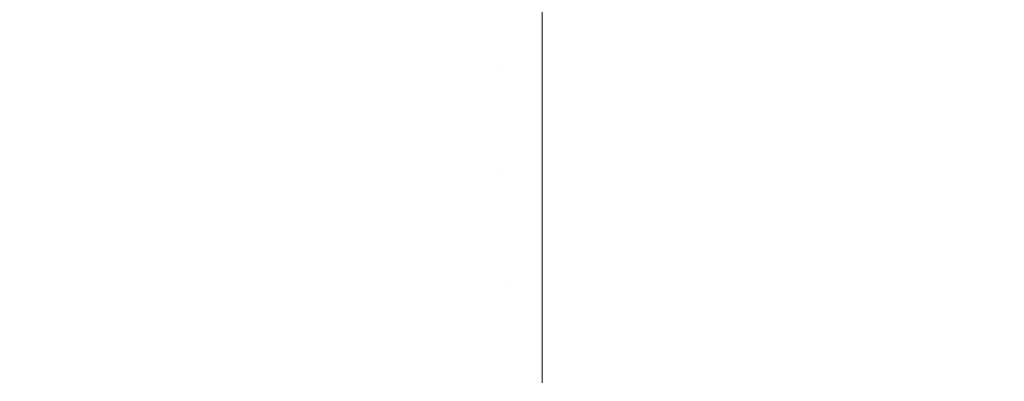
# Model space of a CAD drawing. Header units: centimetres. Extents: x -26 to 27.3, y -23.4 to -21.6.
# Tile 151 of 206: x 9.4905 to 9.526, y -21.634 to -21.6209. Entities that reach past the tile are written whole.
import ezdxf

# ---------------------------------------------------------------- set-up
doc = ezdxf.new("R2010")
doc.units = ezdxf.units.CM
doc.header["$LTSCALE"] = 2.54
doc.layers.add('Lucido design-1', color=7, linetype='Continuous')

# ---------------------------------------------------------------- blocks, each defined once
blk = doc.blocks.new('Gruppo-4-1')
at = {"color": 7, "linetype": 'Continuous', "lineweight": 9}
for points, invisible_edges in [([(9.494117, -21.618026, -10.171521), (9.495957, -21.617401, -10.171521), (9.497056, -21.620887, -10.173248), (9.495366, -21.62146, -10.173248)], 15), ([(9.492305, -21.618731, -10.171521), (9.494117, -21.618026, -10.171521), (9.495366, -21.62146, -10.173248), (9.493704, -21.622107, -10.173248)], 15), ([(-25.890647, -21.61862, -9.390904), (-25.890647, -21.621626, -9.389619), (27.209353, -21.621626, -9.389619), (27.209353, -21.61862, -9.390904)], 10), ([(9.490526, -21.619513, -10.171521), (9.492305, -21.618731, -10.171521), (9.493704, -21.622107, -10.173248), (9.492071, -21.622826, -10.173248)], 15), ([(9.505789, -21.61915, -10.173248), (9.507569, -21.619033, -10.173248), (9.507731, -21.622747, -10.174824), (9.506113, -21.622853, -10.174824)], 15), ([(9.507731, -21.622747, -10.174824), (9.507569, -21.619033, -10.173248), (9.509353, -21.618994, -10.173248), (9.509353, -21.621626, -10.174364)], 11), ([(27.209353, -21.618994, -10.173248), (27.209353, -21.621626, -10.174364), (9.509353, -21.621626, -10.174364), (9.509353, -21.618994, -10.173248)], 10), ([(9.502252, -21.619615, -10.173248), (9.504015, -21.619344, -10.173248), (9.5045, -21.623029, -10.174824), (9.502897, -21.623276, -10.174824)], 15), ([(9.504015, -21.619344, -10.173248), (9.505789, -21.61915, -10.173248), (9.506113, -21.622853, -10.174824), (9.5045, -21.623029, -10.174824)], 15), ([(9.488783, -21.620373, -10.171521), (9.490526, -21.619513, -10.171521), (9.492071, -21.622826, -10.173248), (9.49047, -21.623615, -10.173248)], 15), ([(9.500502, -21.619964, -10.173248), (9.502252, -21.619615, -10.173248), (9.502897, -21.623276, -10.174824), (9.501307, -21.623593, -10.174824)], 15), ([(9.498769, -21.620388, -10.173248), (9.500502, -21.619964, -10.173248), (9.501307, -21.623593, -10.174824), (9.499731, -21.623978, -10.174824)], 15), ([(9.497056, -21.620887, -10.173248), (9.498769, -21.620388, -10.173248), (9.499731, -21.623978, -10.174824), (9.498174, -21.624432, -10.174824)], 15), ([(9.495366, -21.62146, -10.173248), (9.497056, -21.620887, -10.173248), (9.498174, -21.624432, -10.174824), (9.496638, -21.624953, -10.174824)], 15), ([(9.493704, -21.622107, -10.173248), (9.495366, -21.62146, -10.173248), (9.496638, -21.624953, -10.174824), (9.495126, -21.625541, -10.174824)], 15), ([(27.209353, -21.622542, -9.389227), (27.209353, -21.621626, -9.389619), (-25.890647, -21.621626, -9.389619), (-25.890647, -21.622542, -9.389227)], 10), ([(9.509353, -21.621626, -10.174364), (9.509353, -21.622711, -10.174824), (9.507731, -21.622747, -10.174824)], 10), ([(9.509353, -21.622711, -10.174824), (9.509353, -21.621626, -10.174364), (27.209353, -21.621626, -10.174364), (27.209353, -21.622711, -10.174824)], 10), ([(9.492071, -21.622826, -10.173248), (9.493704, -21.622107, -10.173248), (9.495126, -21.625541, -10.174824), (9.493641, -21.626195, -10.174824)], 15), ([(-25.890647, -21.622542, -9.389227), (-25.890647, -21.625691, -9.388037), (27.209353, -21.625691, -9.388037), (27.209353, -21.622542, -9.389227)], 10), ([(9.49047, -21.623615, -10.173248), (9.492071, -21.622826, -10.173248), (9.493641, -21.626195, -10.174824), (9.492187, -21.626912, -10.174824)], 15), ([(9.5045, -21.623029, -10.174824), (9.506113, -21.622853, -10.174824), (9.506442, -21.626612, -10.176248), (9.504993, -21.626771, -10.176248)], 15), ([(9.506113, -21.622853, -10.174824), (9.507731, -21.622747, -10.174824), (9.507896, -21.626517, -10.176248), (9.506442, -21.626612, -10.176248)], 15), ([(9.507896, -21.626517, -10.176248), (9.507731, -21.622747, -10.174824), (9.509353, -21.622711, -10.174824), (9.509353, -21.625691, -10.175948)], 11), ([(27.209353, -21.622711, -10.174824), (27.209353, -21.625691, -10.175948), (9.509353, -21.625691, -10.175948), (9.509353, -21.622711, -10.174824)], 10), ([(9.501307, -21.623593, -10.174824), (9.502897, -21.623276, -10.174824), (9.503553, -21.626992, -10.176248), (9.502123, -21.627277, -10.176248)], 15), ([(9.502897, -21.623276, -10.174824), (9.5045, -21.623029, -10.174824), (9.504993, -21.626771, -10.176248), (9.503553, -21.626992, -10.176248)], 15), ([(9.488906, -21.624473, -10.173248), (9.49047, -21.623615, -10.173248), (9.492187, -21.626912, -10.174824), (9.490765, -21.627692, -10.174824)], 15), ([(9.499731, -21.623978, -10.174824), (9.501307, -21.623593, -10.174824), (9.502123, -21.627277, -10.176248), (9.500708, -21.627623, -10.176248)], 15), ([(9.498174, -21.624432, -10.174824), (9.499731, -21.623978, -10.174824), (9.500708, -21.627623, -10.176248), (9.499308, -21.628031, -10.176248)], 15), ([(9.487381, -21.625399, -10.173248), (9.488906, -21.624473, -10.173248), (9.490765, -21.627692, -10.174824), (9.489378, -21.628534, -10.174824)], 15), ([(9.496638, -21.624953, -10.174824), (9.498174, -21.624432, -10.174824), (9.499308, -21.628031, -10.176248), (9.497928, -21.628499, -10.176248)], 15), ([(9.495126, -21.625541, -10.174824), (9.496638, -21.624953, -10.174824), (9.497928, -21.628499, -10.176248), (9.49657, -21.629027, -10.176248)], 15), ([(27.209353, -21.626538, -9.387717), (27.209353, -21.625691, -9.388037), (-25.890647, -21.625691, -9.388037), (-25.890647, -21.626538, -9.387717)], 10), ([(9.493641, -21.626195, -10.174824), (9.495126, -21.625541, -10.174824), (9.49657, -21.629027, -10.176248), (9.495236, -21.629614, -10.176248)], 15), ([(9.509353, -21.625691, -10.175948), (9.509353, -21.626485, -10.176248), (9.507896, -21.626517, -10.176248)], 10), ([(9.509353, -21.626485, -10.176248), (9.509353, -21.625691, -10.175948), (27.209353, -21.625691, -10.175948), (27.209353, -21.626485, -10.176248)], 10), ([(9.492187, -21.626912, -10.174824), (9.493641, -21.626195, -10.174824), (9.495236, -21.629614, -10.176248), (9.493929, -21.630259, -10.176248)], 15), ([(9.506442, -21.626612, -10.176248), (9.507896, -21.626517, -10.176248), (9.508063, -21.630336, -10.177517), (9.506775, -21.630421, -10.177517)], 15), ([(9.508063, -21.630336, -10.177517), (9.507896, -21.626517, -10.176248), (9.509353, -21.626485, -10.176248), (9.509353, -21.62982, -10.177355)], 11), ([(27.209353, -21.626485, -10.176248), (27.209353, -21.62982, -10.177355), (9.509353, -21.62982, -10.177355), (9.509353, -21.626485, -10.176248)], 10), ([(-25.890647, -21.626538, -9.387717), (-25.890647, -21.629822, -9.386633), (27.209353, -21.629822, -9.386633), (27.209353, -21.626538, -9.387717)], 10), ([(9.503553, -21.626992, -10.176248), (9.504993, -21.626771, -10.176248), (9.505492, -21.630561, -10.177517), (9.504216, -21.630757, -10.177517)], 15), ([(9.504993, -21.626771, -10.176248), (9.506442, -21.626612, -10.176248), (9.506775, -21.630421, -10.177517), (9.505492, -21.630561, -10.177517)], 15), ([(9.490765, -21.627692, -10.174824), (9.492187, -21.626912, -10.174824), (9.493929, -21.630259, -10.176248), (9.492651, -21.63096, -10.176248)], 15), ([(9.502123, -21.627277, -10.176248), (9.503553, -21.626992, -10.176248), (9.504216, -21.630757, -10.177517), (9.502951, -21.631009, -10.177517)], 15), ([(9.500708, -21.627623, -10.176248), (9.502123, -21.627277, -10.176248), (9.502951, -21.631009, -10.177517), (9.501697, -21.631316, -10.177517)], 15), ([(9.489378, -21.628534, -10.174824), (9.490765, -21.627692, -10.174824), (9.492651, -21.63096, -10.176248), (9.491405, -21.631716, -10.176248)], 15), ([(9.499308, -21.628031, -10.176248), (9.500708, -21.627623, -10.176248), (9.501697, -21.631316, -10.177517), (9.500458, -21.631677, -10.177517)], 15), ([(9.497928, -21.628499, -10.176248), (9.499308, -21.628031, -10.176248), (9.500458, -21.631677, -10.177517), (9.499236, -21.632092, -10.177517)], 15), ([(9.488029, -21.629435, -10.174824), (9.489378, -21.628534, -10.174824), (9.491405, -21.631716, -10.176248), (9.490194, -21.632526, -10.176248)], 15), ([(9.49657, -21.629027, -10.176248), (9.497928, -21.628499, -10.176248), (9.499236, -21.632092, -10.177517), (9.498033, -21.63256, -10.177517)], 15), ([(9.495236, -21.629614, -10.176248), (9.49657, -21.629027, -10.176248), (9.498033, -21.63256, -10.177517), (9.496852, -21.633079, -10.177517)], 15), ([(9.493929, -21.630259, -10.176248), (9.495236, -21.629614, -10.176248), (9.496852, -21.633079, -10.177517), (9.495694, -21.63365, -10.177517)], 15), ([(27.209353, -21.630601, -9.386376), (27.209353, -21.629822, -9.386633), (-25.890647, -21.629822, -9.386633), (-25.890647, -21.630601, -9.386376)], 10), ([(9.509353, -21.62982, -10.177355), (9.509353, -21.630308, -10.177517), (9.508063, -21.630336, -10.177517)], 10), ([(9.509353, -21.630308, -10.177517), (9.509353, -21.62982, -10.177355), (27.209353, -21.62982, -10.177355), (27.209353, -21.630308, -10.177517)], 10), ([(9.492651, -21.63096, -10.176248), (9.493929, -21.630259, -10.176248), (9.495694, -21.63365, -10.177517), (9.494563, -21.634271, -10.177517)], 15), ([(9.505492, -21.630561, -10.177517), (9.506775, -21.630421, -10.177517), (9.507112, -21.634272, -10.178629), (9.505997, -21.634395, -10.178629)], 15), ([(9.506775, -21.630421, -10.177517), (9.508063, -21.630336, -10.177517), (9.508231, -21.634199, -10.178629), (9.507112, -21.634272, -10.178629)], 15), ([(9.508231, -21.634199, -10.178629), (9.508063, -21.630336, -10.177517), (9.509353, -21.630308, -10.177517), (9.509353, -21.634007, -10.178581)], 11), ([(27.209353, -21.630308, -10.177517), (27.209353, -21.634007, -10.178581), (9.509353, -21.634007, -10.178581), (9.509353, -21.630308, -10.177517)], 10), ([(-25.890647, -21.630601, -9.386376), (-25.890647, -21.63401, -9.385412), (27.209353, -21.63401, -9.385412), (27.209353, -21.630601, -9.386376)], 10), ([(9.502951, -21.631009, -10.177517), (9.504216, -21.630757, -10.177517), (9.504888, -21.634565, -10.178629), (9.503788, -21.634784, -10.178629)], 15), ([(9.504216, -21.630757, -10.177517), (9.505492, -21.630561, -10.177517), (9.505997, -21.634395, -10.178629), (9.504888, -21.634565, -10.178629)], 15), ([(9.491405, -21.631716, -10.176248), (9.492651, -21.63096, -10.176248), (9.494563, -21.634271, -10.177517), (9.49346, -21.63494, -10.177517)], 15), ([(9.501697, -21.631316, -10.177517), (9.502951, -21.631009, -10.177517), (9.503788, -21.634784, -10.178629), (9.502698, -21.635051, -10.178629)], 15), ([(9.500458, -21.631677, -10.177517), (9.501697, -21.631316, -10.177517), (9.502698, -21.635051, -10.178629), (9.501621, -21.635365, -10.178629)], 15), ([(9.490194, -21.632526, -10.176248), (9.491405, -21.631716, -10.176248), (9.49346, -21.63494, -10.177517), (9.492387, -21.635657, -10.177517)], 15), ([(9.499236, -21.632092, -10.177517), (9.500458, -21.631677, -10.177517), (9.501621, -21.635365, -10.178629), (9.500558, -21.635725, -10.178629)], 15), ([(9.498033, -21.63256, -10.177517), (9.499236, -21.632092, -10.177517), (9.500558, -21.635725, -10.178629), (9.499513, -21.636132, -10.178629)], 15), ([(9.489018, -21.633387, -10.176248), (9.490194, -21.632526, -10.176248), (9.492387, -21.635657, -10.177517), (9.491346, -21.636421, -10.177517)], 15), ([(9.496852, -21.633079, -10.177517), (9.498033, -21.63256, -10.177517), (9.499513, -21.636132, -10.178629), (9.498486, -21.636584, -10.178629)], 15), ([(9.495694, -21.63365, -10.177517), (9.496852, -21.633079, -10.177517), (9.498486, -21.636584, -10.178629), (9.49748, -21.63708, -10.178629)], 15), ([(9.487882, -21.6343, -10.176248), (9.489018, -21.633387, -10.176248), (9.491346, -21.636421, -10.177517), (9.490339, -21.637228, -10.177517)], 15), ([(9.494563, -21.634271, -10.177517), (9.495694, -21.63365, -10.177517), (9.49748, -21.63708, -10.178629), (9.496496, -21.63762, -10.178629)], 15)]:
    blk.add_3dface(points, dxfattribs=dict(at, invisible_edges=invisible_edges))

msp = doc.modelspace()

# ---------------------------------------------------------------- block references
at = {"layer": 'Lucido design-1', "color": 7}
msp.add_blockref('Gruppo-4-1', (0, 0), dxfattribs=at)

doc.saveas('drawing.dxf')
